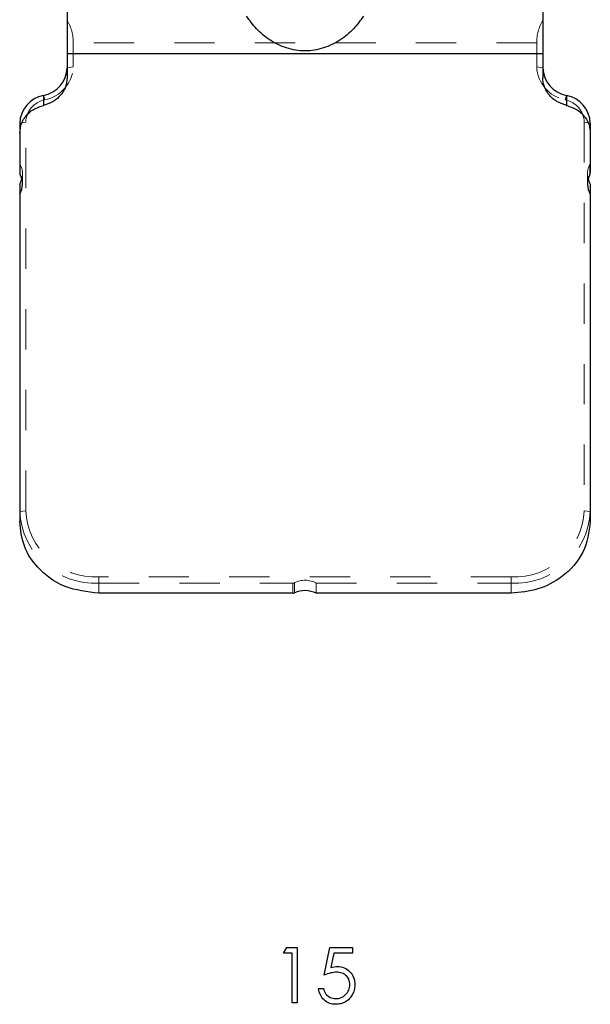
# Model space of a CAD drawing. Header units: inches. Extents: x 1694 to 2505, y -239 to -56.
# Tile 180 of 256: x 1833.95 to 1835.37, y -80.62 to -78.18. Entities that reach past the tile are written whole.
import ezdxf

# ---------------------------------------------------------------- set-up
doc = ezdxf.new("R2010")
doc.units = ezdxf.units.IN
doc.header["$LTSCALE"] = 0.5
doc.header["$MEASUREMENT"] = 0
doc.linetypes.add('HIDDEN', pattern=[0.225, 0.15, -0.075])
doc.layers.add('APP-M-S', color=30, linetype='Continuous')

msp = doc.modelspace()

# ---------------------------------------------------------------- linework, layer by layer
at = {"color": 7, "linetype": 'Continuous'}
for p, q in [((1834.60852, -80.49417), (1834.6166, -80.48003)), ((1834.6166, -80.48003), (1834.64208, -80.48003)), ((1834.64208, -80.48003), (1834.64208, -80.61783)), ((1834.70921, -80.54893), (1834.72334, -80.48003)), ((1834.72334, -80.48003), (1834.77988, -80.48003)), ((1834.77989, -80.48003), (1834.77988, -80.49417)), ((1834.62971, -80.49417), (1834.60852, -80.49417)), ((1834.62971, -80.61783), (1834.62971, -80.49417)), ((1834.73301, -80.49417), (1834.72558, -80.53041)), ((1834.77988, -80.49417), (1834.73301, -80.49417)), ((1834.72558, -80.53041), (1834.72997, -80.52925)), ((1834.72997, -80.52925), (1834.73414, -80.52839)), ((1834.73414, -80.52839), (1834.73808, -80.5279)), ((1834.73808, -80.5279), (1834.74181, -80.52773)), ((1834.74181, -80.52773), (1834.74642, -80.52792)), ((1834.74642, -80.52792), (1834.75084, -80.52853)), ((1834.75084, -80.52853), (1834.75503, -80.52953)), ((1834.75503, -80.52953), (1834.75904, -80.53091)), ((1834.75904, -80.53091), (1834.76282, -80.53267)), ((1834.7136, -80.54727), (1834.70921, -80.54893)), ((1834.7178, -80.54584), (1834.7136, -80.54727)), ((1834.72185, -80.54462), (1834.7178, -80.54584)), ((1834.72572, -80.54363), (1834.72185, -80.54462)), ((1834.72944, -80.54286), (1834.72572, -80.54363)), ((1834.73298, -80.54231), (1834.72944, -80.54286)), ((1834.73637, -80.54197), (1834.73298, -80.54231)), ((1834.73958, -80.54186), (1834.73637, -80.54197)), ((1834.74327, -80.542), (1834.73958, -80.54186)), ((1834.74675, -80.54239), (1834.74327, -80.542)), ((1834.75006, -80.54305), (1834.74675, -80.54239)), ((1834.75318, -80.54396), (1834.75006, -80.54305)), ((1834.75611, -80.54518), (1834.75318, -80.54396)), ((1834.75884, -80.54661), (1834.75611, -80.54518)), ((1834.76141, -80.54832), (1834.75884, -80.54661)), ((1834.76376, -80.55031), (1834.76141, -80.54832)), ((1834.76282, -80.53267), (1834.76638, -80.53485)), ((1834.76588, -80.55249), (1834.76376, -80.55031)), ((1834.76773, -80.55484), (1834.76588, -80.55249)), ((1834.76638, -80.53485), (1834.76975, -80.53742)), ((1834.76928, -80.55735), (1834.76773, -80.55484)), ((1834.76975, -80.53742), (1834.77292, -80.5404)), ((1834.77292, -80.5404), (1834.77579, -80.54369)), ((1834.77579, -80.54369), (1834.77827, -80.54716)), ((1834.77827, -80.54716), (1834.7804, -80.55089)), ((1834.7804, -80.55089), (1834.78211, -80.55481)), ((1834.78211, -80.55481), (1834.78346, -80.55898)), ((1834.77055, -80.56003), (1834.76928, -80.55735)), ((1834.77154, -80.56284), (1834.77055, -80.56003)), ((1834.77137, -80.5828), (1834.77217, -80.57946)), ((1834.77226, -80.56582), (1834.77154, -80.56284)), ((1834.77217, -80.57946), (1834.77264, -80.57595)), ((1834.77267, -80.56897), (1834.77226, -80.56582)), ((1834.77264, -80.57595), (1834.77281, -80.57228)), ((1834.77281, -80.57228), (1834.77267, -80.56897)), ((1834.78346, -80.55898), (1834.7844, -80.56337)), ((1834.78479, -80.57949), (1834.78429, -80.58272)), ((1834.7844, -80.56337), (1834.78498, -80.56798)), ((1834.78507, -80.57617), (1834.78479, -80.57949)), ((1834.78498, -80.56798), (1834.78518, -80.57281)), ((1834.78518, -80.57281), (1834.78507, -80.57617)), ((1834.6958, -80.58669), (1834.69508, -80.5825)), ((1834.69508, -80.5825), (1834.70745, -80.5825)), ((1834.69679, -80.59069), (1834.6958, -80.58669)), ((1834.69806, -80.5945), (1834.69679, -80.59069)), ((1834.69963, -80.59809), (1834.69806, -80.5945)), ((1834.70151, -80.60151), (1834.69963, -80.59809)), ((1834.70366, -80.60472), (1834.70151, -80.60151)), ((1834.70745, -80.5825), (1834.70844, -80.58642)), ((1834.70844, -80.58642), (1834.70971, -80.58992)), ((1834.70971, -80.58992), (1834.71128, -80.59307)), ((1834.71128, -80.59307), (1834.71313, -80.59583)), ((1834.71313, -80.59583), (1834.71531, -80.59826)), ((1834.71531, -80.59826), (1834.71782, -80.60044)), ((1834.71782, -80.60044), (1834.72067, -80.6024)), ((1834.72067, -80.6024), (1834.72384, -80.60408)), ((1834.72384, -80.60408), (1834.72721, -80.60546)), ((1834.7512, -80.60472), (1834.7542, -80.60334)), ((1834.7542, -80.60334), (1834.7571, -80.6016)), ((1834.7571, -80.6016), (1834.75986, -80.59958)), ((1834.75986, -80.59958), (1834.76251, -80.59724)), ((1834.76251, -80.59724), (1834.76491, -80.59467)), ((1834.76491, -80.59467), (1834.76701, -80.59194)), ((1834.76701, -80.59194), (1834.76878, -80.58904)), ((1834.76878, -80.58904), (1834.77024, -80.586)), ((1834.77024, -80.586), (1834.77137, -80.5828)), ((1834.77546, -80.6032), (1834.77355, -80.60563)), ((1834.77725, -80.6006), (1834.77546, -80.6032)), ((1834.77888, -80.59784), (1834.77725, -80.6006)), ((1834.78035, -80.59494), (1834.77888, -80.59784)), ((1834.78164, -80.59199), (1834.78035, -80.59494)), ((1834.78272, -80.58898), (1834.78164, -80.59199)), ((1834.7836, -80.58589), (1834.78272, -80.58898)), ((1834.78429, -80.58272), (1834.7836, -80.58589)), ((1834.64208, -80.61783), (1834.62971, -80.61783)), ((1834.70609, -80.60773), (1834.70366, -80.60472)), ((1834.70883, -80.61054), (1834.70609, -80.60773)), ((1834.71178, -80.61308), (1834.70883, -80.61054)), ((1834.71493, -80.61526), (1834.71178, -80.61308)), ((1834.71821, -80.61714), (1834.71493, -80.61526)), ((1834.72166, -80.61866), (1834.71821, -80.61714)), ((1834.72528, -80.61984), (1834.72166, -80.61866)), ((1834.72906, -80.62067), (1834.72528, -80.61984)), ((1834.72721, -80.60546), (1834.73069, -80.60643)), ((1834.73301, -80.6212), (1834.72906, -80.62067)), ((1834.73069, -80.60643), (1834.73422, -80.60704)), ((1834.73712, -80.62136), (1834.73301, -80.6212)), ((1834.73422, -80.60704), (1834.73784, -80.60723)), ((1834.74057, -80.62128), (1834.73712, -80.62136)), ((1834.73784, -80.60723), (1834.74137, -80.60706)), ((1834.74394, -80.62097), (1834.74057, -80.62128)), ((1834.74137, -80.60706), (1834.74476, -80.60659)), ((1834.74719, -80.62051), (1834.74394, -80.62097)), ((1834.74476, -80.60659), (1834.74805, -80.60582)), ((1834.75034, -80.61984), (1834.74719, -80.62051)), ((1834.74805, -80.60582), (1834.7512, -80.60472)), ((1834.75338, -80.61899), (1834.75034, -80.61984)), ((1834.7563, -80.61794), (1834.75338, -80.61899)), ((1834.75915, -80.61672), (1834.7563, -80.61794)), ((1834.76188, -80.61529), (1834.75915, -80.61672)), ((1834.7645, -80.61369), (1834.76188, -80.61529)), ((1834.76696, -80.61192), (1834.7645, -80.61369)), ((1834.7693, -80.60999), (1834.76696, -80.61192)), ((1834.77151, -80.60789), (1834.7693, -80.60999)), ((1834.77355, -80.60563), (1834.77151, -80.60789))]:
    msp.add_line(p, q, dxfattribs=at)
at = {"layer": 'APP-M-S', "linetype": 'Continuous', "lineweight": 25}
for p, q in [((1834.07096, -77.2779), (1834.07096, -78.32197)), ((1835.25206, -77.2779), (1835.25206, -78.32197)), ((1835.25206, -78.2629), (1834.07096, -78.2629)), ((1834.01191, -78.36601), (1834.01191, -78.39078)), ((1835.31112, -78.36601), (1835.31112, -78.39078)), ((1833.95285, -78.43483), (1833.95285, -78.55827)), ((1835.37017, -78.43483), (1835.37017, -78.55827)), ((1833.95285, -78.58643), (1833.95285, -79.42355)), ((1835.37017, -78.58643), (1835.37017, -79.42355)), ((1834.631, -79.60122), (1834.1497, -79.60122)), ((1835.17332, -79.60122), (1834.68964, -79.60122))]:
    msp.add_line(p, q, dxfattribs=at)
at = {"layer": 'APP-M-S', "linetype": 'HIDDEN', "lineweight": 18}
for p, q in [((1834.08596, -78.29485), (1834.08596, -78.23578)), ((1835.23706, -78.23578), (1834.08596, -78.23578)), ((1835.23706, -78.23578), (1835.23706, -78.29485)), ((1834.07096, -78.2972), (1834.08596, -78.29485)), ((1835.23706, -78.29485), (1835.25206, -78.2972)), ((1834.01191, -78.36601), (1834.01566, -78.37677)), ((1835.30737, -78.37677), (1835.31112, -78.36601)), ((1833.95285, -78.43483), (1833.96785, -78.43247)), ((1833.96785, -79.39643), (1833.96785, -78.43247)), ((1835.35517, -78.43247), (1835.37017, -78.43483)), ((1835.35517, -78.43247), (1835.35517, -79.39643)), ((1833.95385, -78.56221), (1833.95385, -78.53728)), ((1835.36917, -78.53728), (1835.36917, -78.56221)), ((1833.95985, -78.58581), (1833.95985, -78.55995)), ((1835.36317, -78.55995), (1835.36317, -78.58581)), ((1833.95285, -79.39878), (1833.96785, -79.39643)), ((1835.35517, -79.39643), (1835.37017, -79.39878)), ((1834.1497, -79.60122), (1834.1497, -79.56056)), ((1835.17332, -79.56056), (1834.1497, -79.56056)), ((1834.1497, -79.57645), (1834.631, -79.57645)), ((1834.631, -79.57645), (1834.631, -79.60122)), ((1834.63536, -79.60032), (1834.63536, -79.57539)), ((1834.68964, -79.57645), (1834.68964, -79.60122)), ((1834.68964, -79.57645), (1835.17332, -79.57645)), ((1835.17332, -79.60122), (1835.17332, -79.56056))]:
    msp.add_line(p, q, dxfattribs=at)
at = {"layer": 'APP-M-S', "linetype": 'Continuous', "lineweight": 25}
for centre, radius, start, end in [((1833.99817, -78.29448), 0.07284, 280.86825, 357.85951), ((1835.32485, -78.29448), 0.07284, 182.14049, 259.13175), ((1834.02564, -78.43755), 0.07284, 100.86825, 177.85951), ((1835.29739, -78.43755), 0.07284, 2.14049, 79.13175), ((1833.96116, -78.55826), 0.00831, 180.12424, 208.39821), ((1833.91026, -78.58582), 0.04957, 329.21276, 28.44851), ((1835.41276, -78.58582), 0.04957, 151.55149, 210.78724), ((1835.36186, -78.55826), 0.00831, 331.60179, 359.87576), ((1834.63102, -79.59032), 0.0109, 269.91449, 293.48301), ((1834.6615, -79.6606), 0.0657, 64.64591, 113.44874)]:
    msp.add_arc(centre, radius, start, end, dxfattribs=at)
at = {"layer": 'APP-M-S', "linetype": 'HIDDEN', "lineweight": 18}
for centre, radius, start, end in [((1833.99931, -78.29161), 0.08672, 280.86825, 357.85951), ((1835.32372, -78.29161), 0.08672, 182.14049, 259.13175), ((1834.02677, -78.43468), 0.05896, 100.86825, 177.85951), ((1835.29625, -78.43468), 0.05896, 2.14049, 79.13175), ((1834.14058, -79.38867), 0.188, 183.08126, 272.78085), ((1834.14128, -79.38709), 0.17368, 183.08126, 272.78085), ((1835.18175, -79.38709), 0.17368, 267.21915, 356.91874), ((1835.18245, -79.38867), 0.188, 267.21915, 356.91874)]:
    msp.add_arc(centre, radius, start, end, dxfattribs=at)
for centre, major_axis, ratio, start_param, end_param in [((1833.00428, -78.40528), (1.07999, 0.18909), 0.3197422, 6.2272619, 6.3939919), ((1836.31875, -78.40528), (1.07999, -0.18909), 0.3197422, 3.0307861, 3.197516), ((1833.96285, -78.53194), (0.00893, 0.00546), 0.8237373, 2.6753888, 3.1264156), ((1833.89985, -78.56935), (0.0536, 0.03274), 0.8237373, 5.5783759, 6.2680083), ((1835.42317, -78.56935), (0.0536, -0.03274), 0.8237373, 3.1567697, 3.8464021), ((1835.36017, -78.53194), (0.00893, -0.00546), 0.8237373, 0.015177, 0.4662038), ((1834.631, -79.56586), (0, 0.01059), 0.9440388, 3.1415927, 3.5926195), ((1834.66151, -79.6326), (0, 0.06356), 0.9440388, 5.7953154, 6.7342121)]:
    msp.add_ellipse(centre, major_axis=major_axis, ratio=ratio, start_param=start_param, end_param=end_param, dxfattribs=at)
at = {"layer": 'APP-M-S', "linetype": 'Continuous', "lineweight": 25}
for centre, major_axis, start_param, end_param in [((1833.89985, -78.56935), (0.0536, 0.03274), 5.3291116, 5.5783759), ((1835.42317, -78.56935), (0.0536, -0.03274), 3.8464021, 4.0956664)]:
    msp.add_ellipse(centre, major_axis=major_axis, ratio=0.8237373, start_param=start_param, end_param=end_param, dxfattribs=at)
for points, knots in [([(1834.80649, -78.1694), (1834.79903, -78.17994), (1834.78417, -78.20091), (1834.74989, -78.2297), (1834.70833, -78.2503), (1834.66152, -78.25794), (1834.61471, -78.2503), (1834.57314, -78.22971), (1834.53885, -78.20091), (1834.524, -78.17994), (1834.51654, -78.1694)], [0, 0, 0, 0, 0.1277238, 0.2541243, 0.3781551, 0.4999903, 0.6218239, 0.7458703, 0.8722729, 1, 1, 1, 1]), ([(1834.07096, -78.32197), (1834.06992, -78.33072), (1834.06785, -78.34822), (1834.05276, -78.3692), (1834.03356, -78.38394), (1834.01912, -78.3885), (1834.01191, -78.39078)], [0, 0, 0, 0, 0.279732, 0.5594638, 0.7797319, 1, 1, 1, 1]), ([(1835.31112, -78.39078), (1835.30199, -78.38769), (1835.28374, -78.38149), (1835.265, -78.36307), (1835.25399, -78.3426), (1835.25271, -78.32884), (1835.25206, -78.32197)], [0, 0, 0, 0, 0.27973196, 0.5594638, 0.77973194, 1, 1, 1, 1]), ([(1833.95285, -78.45959), (1833.95389, -78.45084), (1833.95597, -78.43334), (1833.97105, -78.41236), (1833.99026, -78.39762), (1834.00469, -78.39306), (1834.01191, -78.39078)], [0, 0, 0, 0, 0.279732, 0.5594638, 0.7797319, 1, 1, 1, 1]), ([(1835.31112, -78.39078), (1835.32025, -78.39388), (1835.3385, -78.40007), (1835.35724, -78.41849), (1835.36825, -78.43896), (1835.36953, -78.45272), (1835.37017, -78.45959)], [0, 0, 0, 0, 0.279732, 0.5594638, 0.7797319, 1, 1, 1, 1]), ([(1834.1497, -79.60122), (1834.12082, -79.59787), (1834.06305, -79.59117), (1833.99835, -79.54359), (1833.95973, -79.48502), (1833.95514, -79.44404), (1833.95285, -79.42355)], [0, 0, 0, 0, 0.279619, 0.5592379, 0.779619, 1, 1, 1, 1]), ([(1835.37017, -79.42355), (1835.36646, -79.44962), (1835.35904, -79.50176), (1835.30632, -79.56016), (1835.24143, -79.59502), (1835.19603, -79.59915), (1835.17332, -79.60122)], [0, 0, 0, 0, 0.279619, 0.5592379, 0.779619, 1, 1, 1, 1])]:
    msp.add_open_spline(points, degree=3, knots=knots, dxfattribs=at)

doc.saveas('drawing.dxf')
